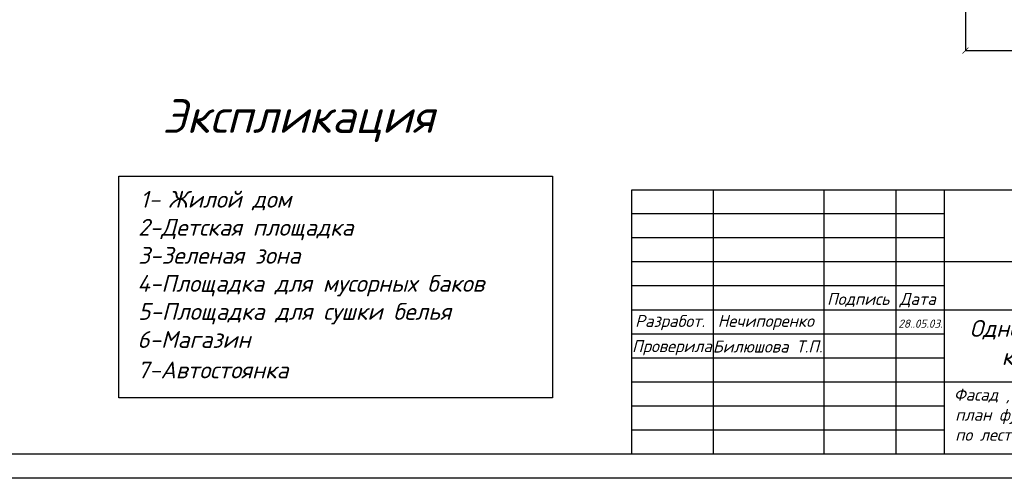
# Model space of a CAD drawing. Header units: millimetres. Extents: x 84778 to 227326, y -44398 to 146312.
# Tile 20 of 67: x 195596 to 216073, y -44398 to -34859. Entities that reach past the tile are written whole.
import ezdxf

# ---------------------------------------------------------------- set-up
doc = ezdxf.new("R2010")
doc.units = ezdxf.units.MM
doc.header["$LTSCALE"] = 10
doc.layers.add('Размерная', color=7, linetype='Continuous')
doc.layers.add('Тонкая', color=7, linetype='Continuous', lineweight=25)
doc.styles.add('Isocpeur', font='isocpeui.ttf')
doc.styles.add('JOHN 13', font='isocpeui.ttf', dxfattribs={"height": 3.5})

# ---------------------------------------------------------------- blocks, each defined once
blk = doc.blocks.new('_ArchTick')
at = {"color": 0, "linetype": 'ByBlock', "const_width": 0.15}
blk.add_lwpolyline([(-0.5, -0.5), (0.5, 0.5)], dxfattribs=at)

msp = doc.modelspace()

# ---------------------------------------------------------------- linework, layer by layer
at = {"lineweight": 30}
for p, q in [((197661.7, -38111.4), (206676, -38111.4)), ((197661.7, -42722.6), (197661.7, -38111.4)), ((206676, -38111.4), (206676, -42722.6)), ((206676, -42722.6), (197661.7, -42722.6)), ((226826.4, -43897.5), (145226.4, -43897.5)), ((227326.4, -44397.5), (143226.4, -44397.5))]:
    msp.add_line(p, q, dxfattribs=at)
at = {"layer": 'Размерная', "ltscale": 1000}
for p, q in [((215264.5, -33165), (215264.5, -35502.1)), ((215264.5, -35500.9), (217664.5, -35500.9))]:
    msp.add_line(p, q, dxfattribs=at)
at = {"layer": 'Тонкая', "lineweight": 30}
for p, q in [((208326.4, -38397.5), (226826.4, -38397.5)), ((208326.4, -43897.5), (208326.4, -38397.5)), ((210026.4, -43897.5), (210026.4, -38397.5)), ((212326.4, -43897.5), (212326.4, -38397.5)), ((213826.4, -43897.5), (213826.4, -38397.5)), ((214826.4, -43897.5), (214826.4, -38397.5)), ((226826.4, -39897.5), (214826.4, -39897.5)), ((226826.4, -40897.5), (214826.4, -40897.5)), ((226826.4, -42397.5), (214826.4, -42397.5)), ((226826.4, -43897.5), (208326.4, -43897.5))]:
    msp.add_line(p, q, dxfattribs=at)
for points in [[(214826.4, -38897.5), (208326.4, -38897.5)], [(214826.4, -39397.5), (208326.4, -39397.5)], [(214826.4, -39897.5), (208326.4, -39897.5)], [(214826.4, -40397.5), (208326.4, -40397.5)], [(214826.4, -40897.5), (208326.4, -40897.5)], [(214826.4, -41397.5), (208326.4, -41397.5)], [(214826.4, -41897.5), (208326.4, -41897.5)], [(214826.4, -42397.5), (208326.4, -42397.5)], [(214826.4, -42897.5), (208326.4, -42897.5)], [(214826.4, -43397.5), (208326.4, -43397.5)]]:
    msp.add_lwpolyline(points, dxfattribs=at)

# ---------------------------------------------------------------- block references
at = {"layer": 'Размерная', "ltscale": 1000, "xscale": 125, "yscale": 125, "zscale": 125, "rotation": 180}
msp.add_blockref('_ArchTick', (215264.5, -35500.9), dxfattribs=at)

# ---------------------------------------------------------------- texts
at = {"style": 'Isocpeur'}
msp.add_text('Экспликация', height=700, dxfattribs=at).set_placement((198565.4, -37212.9))
at = {"lineweight": 30, "attachment_point": 1}
for s, insert, char_height, width, style in [('{\\fISOCPEUR|b0|i1|c204|p34;Подпись}', (212385.9, -40541.5), 250, 1325.006, 'Isocpeur'), ('{\\fISOCPEUR|b0|i1|c204|p34;Дата}', (213895.8, -40541.5), 250, 1325.01, 'Isocpeur'), ('{\\fISOCPEUR|b0|i1|c204|p34;Разработ.}', (208394.7, -41000), 250, 1691.798, 'Isocpeur'), ('{\\fISOCPEUR|b0|i1|c204|p34;Нечипоренко }', (210114, -40998.1), 250, 2212.4, 'Isocpeur'), ('{\\fISOCPEUR|b0|i1|c204|p34;Одноквартирный жилой   \\P   кирпичный дом}', (215351.4, -41105.6), 350, 7000, 'JOHN 13')]:
    msp.add_mtext(s, dxfattribs=dict(at, insert=insert, char_height=char_height, width=width, style=style))
at = {"layer": 'Тонкая', "lineweight": 13, "style": 'Isocpeur'}
for s, p in [('1-', (198101.3, -38768.7)), ('Жилой дом', (198684.7, -38768.7)), ('2-Детская площадка', (198059.7, -39352)), ('3-Зеленая зона', (198059.7, -39935.3)), ('4-Площадка для мусорных баков', (198040.9, -40518.7)), ('5-Площадка для сушки белья', (198059.7, -41102)), ('6-Магазин', (198043.5, -41685.3)), ('7-Автостоянка', (198043.5, -42318.8))]:
    msp.add_text(s, height=350, dxfattribs=at).set_placement(p)
at = {"layer": 'Тонкая', "lineweight": 30}
for s, height, style, p in [('28..05.03.', 170, 'Isocpeur', (213867.2, -41266.4)), ('Проверила', 250, 'JOHN 13', (208330.5, -41772.7)), ('Билюшова Т.П.', 250, 'Isocpeur', (210010.8, -41781.4)), ('Фасад , план 1-2 эт., план стропил, ', 250, 'JOHN 13', (215022.7, -42782.7)), ('план фундамента, план кровли, разрез', 250, 'JOHN 13', (215051.1, -43199.4)), ('по лест., разрез по окну, генплан.', 250, 'JOHN 13', (215051.1, -43616.1))]:
    msp.add_text(s, height=height, dxfattribs=dict(at, style=style)).set_placement(p)

doc.saveas('drawing.dxf')
